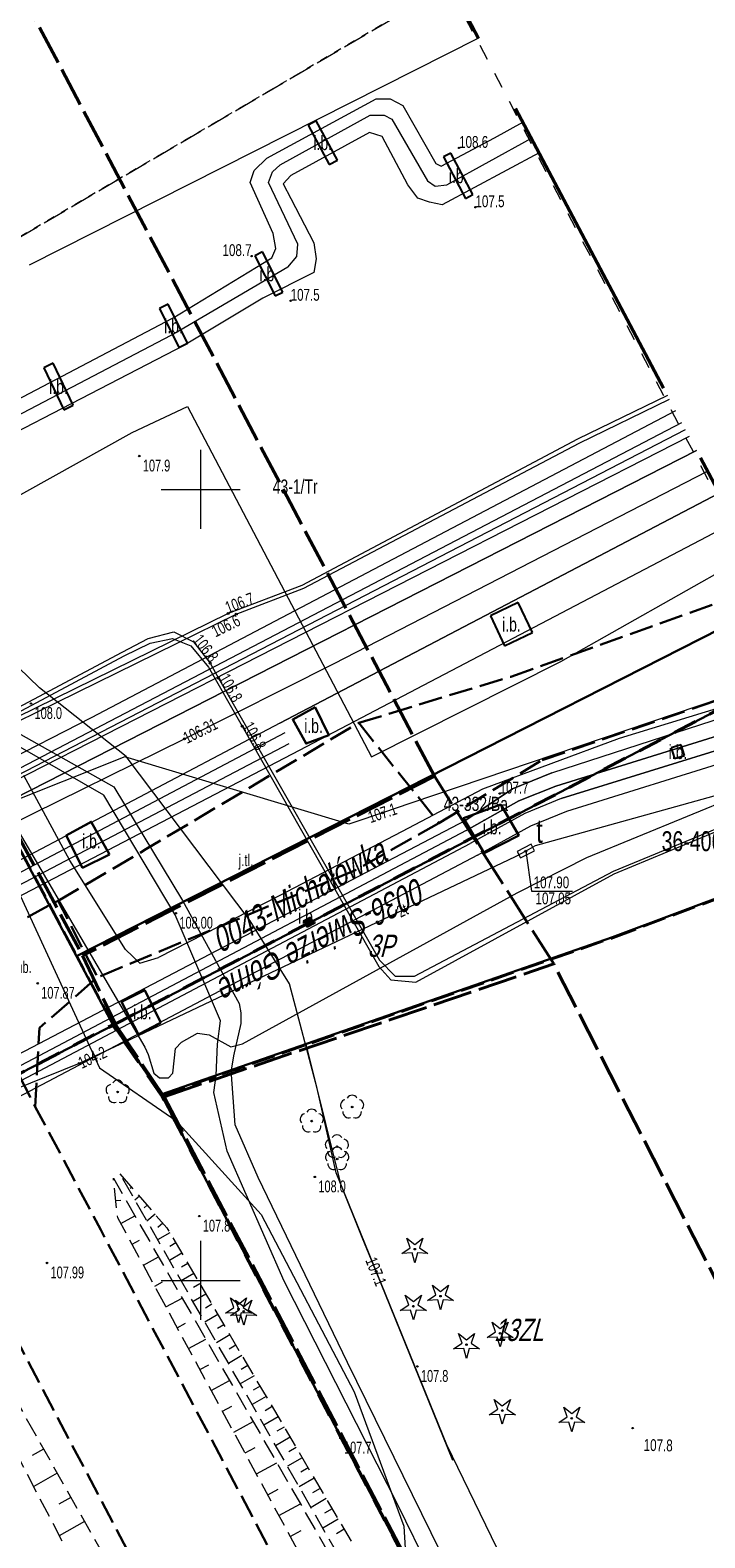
# Model space of a CAD drawing. Header units: metres. Extents: x 7529521 to 7531797, y 5723878 to 5728074.
# Tile 28 of 90: x 7530889 to 7530932, y 5725534 to 5725629. Entities that reach past the tile are written whole.
import ezdxf
from ezdxf.enums import TextEntityAlignment as Align

# ---------------------------------------------------------------- set-up
doc = ezdxf.new("R2010")
doc.units = ezdxf.units.M
for name, pattern in [('11', [3, 2.5, -0.5]), ('2_BUIB12_02', [0]), ('2_KTJZ01', [2, 1.5, -0.5]), ('2_KTPL01', [2, 1.5, -0.5]), ('4_1', [0]), ('4_SUPE02', [2, 1, -1]), ('4_SUPE_01', [0]), ('4_SUPI_01', [0]), ('4_SUPT_01', [0]), ('4_SUPW_01', [0]), ('GAO', [2.5, 1.5, -1]), ('GDE', [0]), ('GUK', [2, 1.5, -0.5]), ('GUZ', [1, 0.5, -0.5]), ('L_0_05', [1.75, 1.25, -0.5]), ('L_0_06', [2, 1.5, -0.5]), ('L_0_09', [2.5, 2, -0.5])]:
    doc.linetypes.add(name, pattern=pattern)
doc.layers.get('0').update_dxf_attribs({"color": 252})
for name, color, linetype, lineweight in [('BUIB_E_T_6', 252, 'Continuous', 18), ('BUIB_L_10', 252, '2_BUIB12_02', 25), ('Dzialki', 80, 'GDE', 30), ('EPGTO_T_0', 5, 'Continuous', 18), ('fundament', 252, 'Continuous', 35), ('jezdnia', 252, 'L_0_06', 18), ('k', 252, 'Continuous', 18), ('Kontury', 252, 'GUK', 18), ('KTJZ_L_0', 251, '2_KTJZ01', 30), ('KTPL_L_0', 252, '2_KTPL01', 18), ('MPZP', 130, '11', 40), ('Numery_dzialek', 80, 'Continuous', 30), ('Numery_uzytkow', 252, 'Continuous', 9), ('opis', 252, 'Continuous', 18), ('RTPW_T_0', 252, 'Continuous', 15), ('rura', 252, 'Continuous', 35), ('skarpa nieumocniona', 252, 'L_0_05', 18), ('SUPC_L_2', 200, '4_1', 18), ('SUPE_L_1', 240, '4_SUPE_01', 18), ('SUPE_L_3', 240, '4_SUPE_01', 18), ('SUPI_L_0', 252, '4_SUPI_01', 18), ('SUPT_E_T_0', 30, 'Continuous', 15), ('SUPT_L_0', 30, '4_SUPT_01', 18), ('SUPW_L_1', 150, '4_SUPW_01', 18), ('SUTE_T_0', 240, 'Continuous', 18), ('SUTT_T_0', 30, 'Continuous', 18), ('SUTW_T_0', 150, 'Continuous', 18), ('SUUT_E_T_9', 30, 'Continuous', 15), ('SUUT_T_1', 30, 'Continuous', 18), ('Uzytki', 252, 'GUZ', 18), ('wysokosci_naturalne', 7, 'Continuous', 18), ('wysokosci_sztuczne', 7, 'Continuous', 18)]:
    doc.layers.add(name, color=color, linetype=linetype, lineweight=lineweight)
doc.layers.add('EPGPO_L_0', color=7, linetype='GAO', lineweight=50, true_color=0x940094)
doc.layers.add('zakres', color=7, linetype='L_0_09', lineweight=50, true_color=0xff05ff)
doc.styles.get("Standard").update_dxf_attribs({"font": 'arial.ttf'})

# ---------------------------------------------------------------- blocks, each defined once
blk = doc.blocks.new('2_RTPW01')
at = {"linetype": 'Continuous'}
blk.add_circle((0, 0), 0.045, dxfattribs=at)
blk = doc.blocks.new('4_SUPS01_07')
at = {"linetype": 'Continuous'}
blk.add_circle((0, 0), 0.0625, dxfattribs=at)
blk = doc.blocks.new('OBOP02_01')
at = {"linetype": 'Continuous', "lineweight": 18}
blk.add_hatch(color=0, dxfattribs=at).paths.add_polyline_path([(0, -0.1, 1), (0, 0.1, 1)])
at = {"color": 0, "linetype": 'Continuous', "lineweight": 18}
blk.add_circle((0, 0), 0.1, dxfattribs=at)
for centre, radius, start, end in [((-0.77, 0.25), 0.7, 101.6336, 222.6627), ((0, 0.8), 0.7, 29.8459, 150.1541), ((0.77, 0.25), 0.7, 317.3373, 78.3664), ((-0.46, -0.64), 0.71, 174.3693, 292.5572), ((0.46, -0.64), 0.71, 247.4428, 5.6307)]:
    blk.add_arc(centre, radius, start, end, dxfattribs=at)
blk = doc.blocks.new('OBOP01_01')
at = {"linetype": 'Continuous', "lineweight": 18}
blk.add_hatch(color=0, dxfattribs=at).paths.add_polyline_path([(0, -0.1, 1), (0, 0.1, 1)])
at = {"color": 0, "linetype": 'Continuous', "lineweight": 18, "flags": 128}
blk.add_lwpolyline([(0, -1.74), (-0.35, -0.48), (-1.65, -0.54), (-0.57, 0.18), (-1.02, 1.4), (0, 0.6), (1.02, 1.4), (0.57, 0.18), (1.65, -0.54), (0.35, -0.48), (0, -1.74)], dxfattribs=at)
at = {"color": 0, "linetype": 'Continuous', "lineweight": 18}
blk.add_circle((0, 0), 0.1, dxfattribs=at)
blk = doc.blocks.new('BUIB04_1A')
at = {"linetype": 'Continuous', "lineweight": 18, "true_color": 0xffffff}
blk.add_hatch(color=7, dxfattribs=at).paths.add_polyline_path([(-0.5, 0.5), (0.5, 0.5), (0.5, -0.5), (-0.5, -0.5)])
at = {"color": 0, "linetype": 'Continuous', "lineweight": 18, "flags": 128}
blk.add_lwpolyline([(-0.5, 0.5), (0.5, 0.5), (0.5, -0.5), (-0.5, -0.5)], close=True, dxfattribs=at)
blk = doc.blocks.new('RTPW01')
at = {"linetype": 'Continuous', "lineweight": 13}
blk.add_hatch(color=0, dxfattribs=at).paths.add_polyline_path([(0, -0.09, 1), (0, 0.09, 1)])
at = {"color": 0, "linetype": 'Continuous', "lineweight": 13}
blk.add_circle((0, 0), 0.0906, dxfattribs=at)
blk = doc.blocks.new('RTPW02')
at = {"linetype": 'Continuous', "lineweight": 13}
blk.add_hatch(color=0, dxfattribs=at).paths.add_polyline_path([(0, -0.09, 1), (0, 0.09, 1)])
at = {"color": 0, "linetype": 'Continuous', "lineweight": 13}
blk.add_circle((0, 0), 0.0906, dxfattribs=at)
blk = doc.blocks.new('4_SUPS01_03')
at = {"linetype": 'Continuous'}
blk.add_circle((0, 0), 0.0625, dxfattribs=at)
blk = doc.blocks.new('4_SUPS01_08')
at = {"linetype": 'Continuous'}
blk.add_circle((0, 0), 0.0625, dxfattribs=at)
blk = doc.blocks.new('4_SUUS15_07B')
at = {"linetype": 'Continuous'}
for p, q in [((0.5, 0.233), (-0.5, 0.233)), ((-0.5, 0.233), (-0.5, -0.233)), ((0.5, -0.233), (0.5, 0.233)), ((-0.5, -0.233), (0.5, -0.233))]:
    blk.add_line(p, q, dxfattribs=at)

msp = doc.modelspace()

# ---------------------------------------------------------------- linework, layer by layer
at = {"layer": 'BUIB_L_10', "linetype": '2_BUIB12_02'}
for p, q in [((7530907.3, 5725623.298), (7530906.785, 5725623.021)), ((7530906.785, 5725623.021), (7530908.12, 5725620.536)), ((7530908.635, 5725620.812), (7530907.3, 5725623.298)), ((7530908.12, 5725620.536), (7530908.635, 5725620.812)), ((7530915.793, 5725621.259), (7530915.34, 5725621.018)), ((7530915.34, 5725621.018), (7530916.737, 5725618.398)), ((7530917.19, 5725618.639), (7530915.793, 5725621.259)), ((7530916.737, 5725618.398), (7530917.19, 5725618.639)), ((7530903.91, 5725615.017), (7530903.419, 5725614.769)), ((7530905.19, 5725612.476), (7530903.91, 5725615.017)), ((7530903.419, 5725614.769), (7530904.699, 5725612.228)), ((7530904.699, 5725612.228), (7530905.19, 5725612.476)), ((7530897.953, 5725611.719), (7530897.397, 5725611.446)), ((7530897.397, 5725611.446), (7530898.611, 5725608.965)), ((7530899.167, 5725609.238), (7530897.953, 5725611.719)), ((7530898.611, 5725608.965), (7530899.167, 5725609.238)), ((7530890.679, 5725607.975), (7530890.089, 5725607.696)), ((7530890.089, 5725607.696), (7530891.349, 5725605.038)), ((7530891.94, 5725605.318), (7530890.679, 5725607.975)), ((7530891.349, 5725605.038), (7530891.94, 5725605.318)), ((7530920.063, 5725592.851), (7530918.3, 5725592.014)), ((7530920.965, 5725590.949), (7530920.063, 5725592.851)), ((7530918.3, 5725592.014), (7530919.203, 5725590.113)), ((7530919.203, 5725590.113), (7530920.965, 5725590.949)), ((7530930.363, 5725583.854), (7530929.732, 5725583.657)), ((7530929.732, 5725583.657), (7530929.94, 5725582.989)), ((7530930.571, 5725583.185), (7530930.363, 5725583.854)), ((7530929.94, 5725582.989), (7530930.571, 5725583.185))]:
    msp.add_line(p, q, dxfattribs=at)
at = {"layer": 'Dzialki'}
for p, q in [((7530852.74, 5725644.52), (7530892.16, 5725570.49)), ((7530892.16, 5725570.49), (7530936.348, 5725593)), ((7530938.439, 5725589.07), (7530894.46, 5725566.14)), ((7530926.01, 5725571.69), (7530944.075, 5725578.48)), ((7530897.51, 5725561.74), (7530926.01, 5725571.69)), ((7530892.16, 5725570.49), (7530894.46, 5725566.14)), ((7530876.44, 5725556.77), (7530894.46, 5725566.14)), ((7530894.46, 5725566.14), (7530897.51, 5725561.74)), ((7530897.51, 5725561.74), (7530981.1, 5725402.33))]:
    msp.add_line(p, q, dxfattribs=at)
at = {"layer": 'EPGPO_L_0', "linetype": 'GAO'}
for p, q in [((7530894.46, 5725566.14), (7530938.439, 5725589.07)), ((7530876.44, 5725556.77), (7530894.46, 5725566.14)), ((7530897.51, 5725561.74), (7530894.46, 5725566.14)), ((7531141.5, 5725096.43), (7530897.51, 5725561.74))]:
    msp.add_line(p, q, dxfattribs=at)
at = {"layer": 'fundament', "color": 251, "linetype": 'Continuous', "lineweight": 30, "flags": 128}
for points in [[(7530907.24, 5725586.24), (7530908.1, 5725584.47), (7530906.66, 5725583.93), (7530905.81, 5725585.46)], [(7530918.97, 5725580.08), (7530920.09, 5725578.13), (7530917.9, 5725577.01), (7530916.61, 5725579.22)], [(7530894.23, 5725576.93), (7530892.54, 5725576.08), (7530891.49, 5725578.12), (7530893.08, 5725578.99)], [(7530897.49, 5725566.29), (7530896.08, 5725565.55), (7530895, 5725567.61), (7530896.46, 5725568.35)]]:
    msp.add_lwpolyline(points, close=True, dxfattribs=at)
at = {"layer": 'jezdnia', "color": 251, "lineweight": 30, "flags": 128}
for points in [[(7530890.99, 5725574), (7530896.54, 5725577.25), (7530909.98, 5725585.24)], [(7530909.98, 5725585.24), (7530915.05, 5725578.91)], [(7530915.05, 5725578.91), (7530909.73, 5725575.91), (7530893.48, 5725569.16)], [(7531255.05, 5724849.82), (7531250.42, 5724858.49), (7531238.94, 5724880.34), (7531226.79, 5724903.52), (7531215.36, 5724925.25), (7531204.31, 5724946.21), (7531192.02, 5724969.44), (7531180.18, 5724992.04), (7531168.3, 5725014.67), (7531158.51, 5725033.14), (7531145.93, 5725057.08), (7531135.58, 5725076.72), (7531132.73, 5725082.39), (7531130.28, 5725086.95), (7531121.5, 5725103.58), (7531109.92, 5725125.69), (7531099.06, 5725146.38), (7531086.59, 5725170.13), (7531075.31, 5725191.64), (7531063.07, 5725214.86), (7531048.73, 5725242.12), (7531035.91, 5725266.32), (7531022.21, 5725292.28), (7531010.79, 5725314.05), (7530999.01, 5725336.36), (7530986.02, 5725361.03), (7530974.32, 5725383.28), (7530963.64, 5725403.51), (7530951.6, 5725426.36), (7530935.95, 5725456.07), (7530927.31, 5725472.4), (7530915.33, 5725495.11), (7530899.43, 5725525.2), (7530886.85, 5725549.14), (7530883.25, 5725555.9), (7530873.45, 5725574.47)], [(7530889.55, 5725560.98), (7530889.81, 5725565.96), (7530893.48, 5725569.16), (7530890.99, 5725574), (7530887.29, 5725572.02), (7530883.02, 5725573.55)], [(7530883.02, 5725573.55), (7530889.55, 5725560.98), (7530893.68, 5725553.2), (7530906.5, 5725528.93), (7530922, 5725499.57), (7530934.25, 5725476.39), (7530943.12, 5725459.66), (7530958.76, 5725430.02), (7530970.59, 5725407.51), (7530981.39, 5725386.98), (7530993.12, 5725364.8), (7531006.18, 5725339.97), (7531018.01, 5725317.55), (7531029.54, 5725295.72), (7531042.9, 5725270.35), (7531055.75, 5725245.83), (7531070.32, 5725218.35), (7531082.24, 5725195.73), (7531093.92, 5725173.38), (7531105.84, 5725150.67), (7531117.04, 5725129.53), (7531128.29, 5725107.99), (7531139.89, 5725086.05), (7531149.27, 5725068.23), (7531153.62, 5725060.18), (7531158.14, 5725051.38), (7531165.6, 5725037.2), (7531175.41, 5725018.6), (7531187.35, 5724995.74), (7531199.26, 5724973.12), (7531211.84, 5724949.3), (7531222.57, 5724928.86), (7531233.84, 5724907.4), (7531246.09, 5724884.1), (7531257.76, 5724861.91), (7531262.24, 5724853.44)]]:
    msp.add_lwpolyline(points, dxfattribs=at)
at = {"layer": 'k', "linetype": 'Continuous', "lineweight": 18, "flags": 128}
for points in [[(7530900, 5725597.5), (7530900, 5725602.5)], [(7530897.5, 5725600), (7530902.5, 5725600)], [(7530900, 5725547.5), (7530900, 5725552.5)], [(7530897.5, 5725550), (7530902.5, 5725550)]]:
    msp.add_lwpolyline(points, dxfattribs=at)
at = {"layer": 'Kontury'}
msp.add_line((7530872.86, 5725606.74), (7530915.762, 5725631.902), dxfattribs=at)
at = {"layer": 'KTJZ_L_0', "linetype": '2_KTJZ01'}
for p, q in [((7530919.59, 5725588.16), (7530935.838, 5725593.958)), ((7530921.58, 5725582.89), (7530938.628, 5725588.715)), ((7530909.98, 5725585.24), (7530919.59, 5725588.16)), ((7530915.05, 5725578.91), (7530921.58, 5725582.89))]:
    msp.add_line(p, q, dxfattribs=at)
at = {"layer": 'KTPL_L_0', "linetype": '2_KTPL01'}
for p, q in [((7530852.841, 5725644.459), (7530892.254, 5725570.44)), ((7530926.099, 5725571.638), (7530944.113, 5725578.409)), ((7530897.603, 5725561.686), (7530926.099, 5725571.638)), ((7530894.558, 5725566.092), (7530892.254, 5725570.44)), ((7530897.603, 5725561.686), (7530894.558, 5725566.092))]:
    msp.add_line(p, q, dxfattribs=at)
at = {"layer": 'MPZP'}
for points in [[(7530914.763, 5725581.875), (7530834.288, 5725734.618)], [(7530811.263, 5725722.541), (7530831.724, 5725684.247), (7530852.907, 5725644.542), (7530892.533, 5725570.528), (7530894.628, 5725566.156), (7530897.692, 5725561.61), (7530922.301, 5725570.001), (7530914.763, 5725581.875), (7530892.533, 5725570.528)], [(7530949.722, 5725516.55), (7530922.301, 5725570.001)], [(7530897.692, 5725561.61), (7531042.481, 5725285.349), (7531042.481, 5725285.349)]]:
    msp.add_lwpolyline(points, dxfattribs=at)
at = {"layer": 'rura', "color": 210, "linetype": 'Continuous', "lineweight": 18, "flags": 128}
for points in [[(7530898.19, 5725610.81), (7530880.94, 5725601.75), (7530848.901, 5725584.937)], [(7530849.812, 5725584.241), (7530880.7, 5725600.62), (7530898.57, 5725609.98)], [(7530898.98, 5725609.12), (7530880.49, 5725599.55), (7530850.618, 5725583.806)]]:
    msp.add_lwpolyline(points, dxfattribs=at)
at = {"layer": 'rura', "color": 252, "linetype": 'Continuous', "lineweight": 18, "flags": 128}
for points in [[(7530904.99, 5725585.22), (7530866.32, 5725564.82)], [(7530866.86, 5725564.33), (7530905.33, 5725584.64)], [(7530905.57, 5725583.92), (7530867.44, 5725563.92)], [(7530867.96, 5725563.54), (7530905.79, 5725583.28)], [(7530871.78, 5725555.55), (7530916.76, 5725579.09)], [(7530917.49, 5725576.88), (7530872.09, 5725552.95)]]:
    msp.add_lwpolyline(points, dxfattribs=at)
at = {"layer": 'rura', "linetype": 'Continuous', "lineweight": 18, "flags": 128}
for points in [[(7530916.77, 5725578.43), (7530871.89, 5725554.76)], [(7530872, 5725553.84), (7530917.02, 5725577.62)]]:
    msp.add_lwpolyline(points, dxfattribs=at)
at = {"layer": 'skarpa nieumocniona', "color": 252, "lineweight": 18, "flags": 128}
for points in [[(7531142.9, 5725087.52), (7531149.55, 5725074.88), (7531149.71, 5725073.97), (7531148.16, 5725074.19), (7531141.2, 5725086.69), (7531129.87, 5725108.78), (7531118.46, 5725130.11), (7531107.39, 5725151.39), (7531095.36, 5725174.01), (7531083.61, 5725196.49), (7531071.56, 5725218.8), (7531057.01, 5725246.72), (7531044.19, 5725271.11), (7531030.97, 5725296.42), (7531019.37, 5725318.31), (7531007.54, 5725340.71), (7530994.47, 5725365.47), (7530982.58, 5725387.65), (7530971.81, 5725408.22), (7530959.96, 5725430.76), (7530944.54, 5725460.14), (7530935.92, 5725477.07), (7530923.1, 5725500.31), (7530908, 5725529.49), (7530894.76, 5725553.95), (7530894.48, 5725556.46), (7530909.53, 5725530.24), (7530924.66, 5725501.51), (7530937.16, 5725477.99), (7530945.97, 5725460.9), (7530961.56, 5725431.31), (7530973.28, 5725408.88), (7530984.31, 5725388.08), (7530995.72, 5725366.21), (7531009.02, 5725341.1), (7531020.55, 5725319), (7531032.49, 5725296.85), (7531045.48, 5725272.05), (7531058.53, 5725247.22), (7531073.23, 5725219.7), (7531085.04, 5725197.57), (7531096.74, 5725175), (7531108.78, 5725152.72), (7531120.1, 5725130.93), (7531131.21, 5725109.76)], [(7530894.9, 5725556.73), (7530897.86, 5725553.32), (7530911.05, 5725530.89), (7530919.53, 5725515.91), (7530921.44, 5725510.6), (7530909.95, 5725530.44)], [(7531118.84, 5725101.57), (7531106.95, 5725124.15), (7531096.27, 5725144.14), (7531083.57, 5725168.78), (7531072.32, 5725190.08), (7531060.11, 5725213.48), (7531045.58, 5725240.81), (7531033.23, 5725264.88), (7531019.36, 5725291.08), (7531008.14, 5725312.48), (7530996.07, 5725334.95), (7530983.35, 5725359.51), (7530971.11, 5725382.13), (7530960.79, 5725402.2), (7530948.62, 5725425.04), (7530933, 5725454.02), (7530924.39, 5725470.92), (7530912.38, 5725493.43), (7530896.44, 5725523.52), (7530888.04, 5725539.68), (7530881.89, 5725553.8), (7530898.37, 5725524.67), (7530914, 5725494.15), (7530925.74, 5725471.72), (7530934.62, 5725455.05), (7530950.39, 5725425.77), (7530962.26, 5725402.94), (7530973.04, 5725382.81), (7530984.91, 5725360.53), (7530997.78, 5725335.83), (7531009.42, 5725313.41), (7531020.85, 5725291.72), (7531034.61, 5725265.69), (7531047.41, 5725241.54), (7531061.72, 5725214.27), (7531073.99, 5725190.92), (7531085.25, 5725169.51), (7531097.76, 5725145.59), (7531108.48, 5725125.09), (7531120.4, 5725102.78), (7531129.46, 5725084.64), (7531128.69, 5725082.83), (7531127.85, 5725083.74)]]:
    msp.add_lwpolyline(points, close=True, dxfattribs=at)
at = {"layer": 'skarpa nieumocniona', "color": 252, "linetype": 'Continuous', "lineweight": 18, "flags": 128}
for points in [[(7530895.142, 5725556.445), (7530895.086, 5725556.395)], [(7530894.637, 5725555.045), (7530894.943, 5725555.079)], [(7530895.635, 5725555.879), (7530895.551, 5725555.806)], [(7530896.128, 5725555.314), (7530895.846, 5725555.068)], [(7530894.95, 5725553.6), (7530895.842, 5725554.082)], [(7530896.621, 5725554.749), (7530896.424, 5725554.577)], [(7530897.114, 5725554.184), (7530896.606, 5725553.741)], [(7530897.607, 5725553.619), (7530897.297, 5725553.348)], [(7530895.664, 5725552.281), (7530896.127, 5725552.531)], [(7530898.046, 5725553.014), (7530897.28, 5725552.564)], [(7530898.426, 5725552.368), (7530898.04, 5725552.141)], [(7530896.378, 5725550.961), (7530897.336, 5725551.48)], [(7530898.806, 5725551.721), (7530898.026, 5725551.262)], [(7530899.566, 5725550.428), (7530898.771, 5725549.961)], [(7530899.186, 5725551.075), (7530898.792, 5725550.843)], [(7530897.092, 5725549.642), (7530897.588, 5725549.91)], [(7530899.947, 5725549.782), (7530899.545, 5725549.546)], [(7530897.806, 5725548.323), (7530898.83, 5725548.877)], [(7530900.327, 5725549.135), (7530899.517, 5725548.659)], [(7530900.707, 5725548.488), (7530900.298, 5725548.248)], [(7530901.087, 5725547.842), (7530900.262, 5725547.357)], [(7530898.52, 5725547.004), (7530899.048, 5725547.29)], [(7530901.847, 5725546.549), (7530901.008, 5725546.055)], [(7530901.467, 5725547.195), (7530901.051, 5725546.951)], [(7530899.234, 5725545.685), (7530900.324, 5725546.274)], [(7530902.227, 5725545.902), (7530901.804, 5725545.653)], [(7530899.948, 5725544.365), (7530900.509, 5725544.669)], [(7530902.607, 5725545.256), (7530901.753, 5725544.754)], [(7530902.987, 5725544.609), (7530902.557, 5725544.356)], [(7530900.661, 5725543.046), (7530901.818, 5725543.672)], [(7530903.367, 5725543.963), (7530902.499, 5725543.452)], [(7530904.127, 5725542.669), (7530903.244, 5725542.15)], [(7530903.747, 5725543.316), (7530903.309, 5725543.059)], [(7530901.375, 5725541.727), (7530901.97, 5725542.049)], [(7530904.507, 5725542.023), (7530904.062, 5725541.761)], [(7530902.089, 5725540.408), (7530903.312, 5725541.069)], [(7530904.887, 5725541.376), (7530903.99, 5725540.849)], [(7530905.268, 5725540.73), (7530904.815, 5725540.464)], [(7530905.648, 5725540.083), (7530904.735, 5725539.547)], [(7530890.078, 5725539.327), (7530889.361, 5725538.922)], [(7530902.803, 5725539.088), (7530903.431, 5725539.428)], [(7530906.408, 5725538.79), (7530905.481, 5725538.245)], [(7530906.028, 5725539.437), (7530905.568, 5725539.166)], [(7530890.94, 5725537.804), (7530889.452, 5725536.962)], [(7530903.517, 5725537.769), (7530904.806, 5725538.467)], [(7530906.788, 5725538.143), (7530906.321, 5725537.869)], [(7530907.168, 5725537.497), (7530906.226, 5725536.943)], [(7530907.548, 5725536.85), (7530907.073, 5725536.571)], [(7530891.802, 5725536.281), (7530891.031, 5725535.845)], [(7530904.231, 5725536.45), (7530904.892, 5725536.808)], [(7530907.928, 5725536.204), (7530906.972, 5725535.642)], [(7530904.945, 5725535.131), (7530906.3, 5725535.864)], [(7530908.308, 5725535.557), (7530907.826, 5725535.274)], [(7530892.664, 5725534.758), (7530891.068, 5725533.855)], [(7530905.659, 5725533.811), (7530906.353, 5725534.187)], [(7530908.688, 5725534.911), (7530907.717, 5725534.34)], [(7530909.068, 5725534.264), (7530908.579, 5725533.977)]]:
    msp.add_lwpolyline(points, dxfattribs=at)
at = {"layer": 'SUPC_L_2', "color": 210, "linetype": '4_1'}
for p, q in [((7530904.174, 5725620.935), (7530911.079, 5725624.685)), ((7530904.174, 5725620.935), (7530911.079, 5725624.685)), ((7530911.079, 5725624.685), (7530911.963, 5725624.686)), ((7530911.079, 5725624.685), (7530911.963, 5725624.686)), ((7530911.963, 5725624.686), (7530912.768, 5725624.261)), ((7530911.963, 5725624.686), (7530912.768, 5725624.261)), ((7530905.013, 5725620.512), (7530910.715, 5725623.665)), ((7530905.013, 5725620.512), (7530910.715, 5725623.665)), ((7530910.715, 5725623.665), (7530911.599, 5725623.666)), ((7530910.715, 5725623.665), (7530911.599, 5725623.666)), ((7530911.599, 5725623.666), (7530912.081, 5725623.412)), ((7530911.599, 5725623.666), (7530912.081, 5725623.412)), ((7530912.768, 5725624.261), (7530914.861, 5725620.608)), ((7530912.768, 5725624.261), (7530914.861, 5725620.608)), ((7530912.081, 5725623.412), (7530914.336, 5725619.504)), ((7530912.081, 5725623.412), (7530914.336, 5725619.504)), ((7530918.556, 5725622.229), (7530920.358, 5725623.213)), ((7530918.556, 5725622.229), (7530920.358, 5725623.213)), ((7530910.669, 5725622.566), (7530905.69, 5725619.839)), ((7530910.669, 5725622.566), (7530905.69, 5725619.839)), ((7530911.473, 5725622.312), (7530910.669, 5725622.566)), ((7530911.473, 5725622.312), (7530910.669, 5725622.566)), ((7530913.084, 5725619.253), (7530911.473, 5725622.312)), ((7530913.084, 5725619.253), (7530911.473, 5725622.312)), ((7530915.183, 5725620.439), (7530918.556, 5725622.229)), ((7530915.183, 5725620.439), (7530918.556, 5725622.229)), ((7530915.542, 5725619.25), (7530920.894, 5725622.199)), ((7530915.542, 5725619.25), (7530920.894, 5725622.199)), ((7530903.371, 5725620.169), (7530904.174, 5725620.935)), ((7530903.371, 5725620.169), (7530904.174, 5725620.935)), ((7530921.379, 5725621.281), (7530915.255, 5725617.98)), ((7530921.379, 5725621.281), (7530915.255, 5725617.98)), ((7530903.131, 5725619.404), (7530903.371, 5725620.169)), ((7530903.131, 5725619.404), (7530903.371, 5725620.169)), ((7530904.291, 5725619.406), (7530904.532, 5725620.086)), ((7530904.291, 5725619.406), (7530904.532, 5725620.086)), ((7530904.532, 5725620.086), (7530905.013, 5725620.512)), ((7530904.532, 5725620.086), (7530905.013, 5725620.512)), ((7530905.69, 5725619.839), (7530905.208, 5725619.328)), ((7530905.69, 5725619.839), (7530905.208, 5725619.328)), ((7530914.861, 5725620.608), (7530915.183, 5725620.439)), ((7530914.861, 5725620.608), (7530915.183, 5725620.439)), ((7530904.581, 5725616.175), (7530903.131, 5725619.404)), ((7530904.581, 5725616.175), (7530903.131, 5725619.404)), ((7530906.144, 5725615.497), (7530904.291, 5725619.406)), ((7530906.144, 5725615.497), (7530904.291, 5725619.406)), ((7530905.208, 5725619.328), (7530905.692, 5725618.393)), ((7530905.208, 5725619.328), (7530905.692, 5725618.393)), ((7530913.728, 5725618.403), (7530913.084, 5725619.253)), ((7530913.728, 5725618.403), (7530913.084, 5725619.253)), ((7530914.336, 5725619.504), (7530914.819, 5725619.164)), ((7530914.336, 5725619.504), (7530914.819, 5725619.164)), ((7530914.819, 5725619.164), (7530915.542, 5725619.25)), ((7530914.819, 5725619.164), (7530915.542, 5725619.25)), ((7530905.692, 5725618.393), (7530907.142, 5725615.589)), ((7530905.692, 5725618.393), (7530907.142, 5725615.589)), ((7530914.451, 5725618.149), (7530913.728, 5725618.403)), ((7530914.451, 5725618.149), (7530913.728, 5725618.403)), ((7530915.255, 5725617.98), (7530914.451, 5725618.149)), ((7530915.255, 5725617.98), (7530914.451, 5725618.149)), ((7530904.744, 5725615.239), (7530904.581, 5725616.175)), ((7530904.744, 5725615.239), (7530904.581, 5725616.175)), ((7530904.502, 5725614.644), (7530904.744, 5725615.239)), ((7530904.502, 5725614.644), (7530904.744, 5725615.239)), ((7530906.065, 5725614.732), (7530906.144, 5725615.497)), ((7530906.065, 5725614.732), (7530906.144, 5725615.497)), ((7530907.142, 5725615.589), (7530907.304, 5725614.569)), ((7530907.142, 5725615.589), (7530907.304, 5725614.569)), ((7530898.19, 5725610.81), (7530904.502, 5725614.644)), ((7530898.19, 5725610.81), (7530904.502, 5725614.644)), ((7530905.504, 5725614.051), (7530898.57, 5725609.98)), ((7530905.504, 5725614.051), (7530906.065, 5725614.732)), ((7530905.504, 5725614.051), (7530906.065, 5725614.732)), ((7530907.304, 5725614.569), (7530907.144, 5725613.719)), ((7530907.304, 5725614.569), (7530907.144, 5725613.719)), ((7530907.144, 5725613.719), (7530903.931, 5725612.099)), ((7530907.144, 5725613.719), (7530903.931, 5725612.099)), ((7530903.931, 5725612.099), (7530898.98, 5725609.12))]:
    msp.add_line(p, q, dxfattribs=at)
at = {"layer": 'SUPE_L_1', "linetype": '4_SUPE02'}
msp.add_line((7530959.94, 5725547.48), (7530853.02, 5725751.17), dxfattribs=at)
at = {"layer": 'SUPE_L_1', "linetype": '4_SUPE_01'}
for p, q in [((7530917.551, 5725628.52), (7530889.16, 5725614.18)), ((7530929.489, 5725605.947), (7530923.81, 5725603.18)), ((7530923.92, 5725602.92), (7530929.612, 5725605.714)), ((7530895.68, 5725603.59), (7530899.17, 5725605.25)), ((7530899.17, 5725605.25), (7530910.78, 5725583.1)), ((7530881.64, 5725595.8), (7530895.68, 5725603.59)), ((7530923.81, 5725603.18), (7530906.38, 5725593.92)), ((7530906.51, 5725593.75), (7530923.92, 5725602.92)), ((7530922.76, 5725589.12), (7530934.784, 5725595.939)), ((7530906.38, 5725593.92), (7530901.73, 5725592.15)), ((7530902.25, 5725592.12), (7530906.51, 5725593.75)), ((7530901.73, 5725592.15), (7530862.04, 5725572.64)), ((7530862.06, 5725572.35), (7530902.25, 5725592.12)), ((7530889.82, 5725587.46), (7530884.46, 5725592.62)), ((7530895.04, 5725589.71), (7530896.67, 5725590.57)), ((7530895.16, 5725589.48), (7530896.81, 5725590.29)), ((7530896.67, 5725590.57), (7530898.31, 5725590.99)), ((7530896.81, 5725590.29), (7530898.22, 5725590.58)), ((7530898.22, 5725590.58), (7530899.37, 5725590.12)), ((7530898.31, 5725590.99), (7530899.55, 5725590.36)), ((7530899.55, 5725590.36), (7530900.59, 5725589.01)), ((7530860.29, 5725571.22), (7530895.04, 5725589.71)), ((7530860.41, 5725570.96), (7530895.16, 5725589.48)), ((7530899.37, 5725590.12), (7530900.5, 5725588.77)), ((7530900.5, 5725588.77), (7530902.62, 5725585.03)), ((7530900.59, 5725589.01), (7530901.12, 5725588.07)), ((7530910.78, 5725583.1), (7530922.76, 5725589.12)), ((7530895.29, 5725583.11), (7530889.82, 5725587.46)), ((7530901.12, 5725588.07), (7530911.29, 5725570.24)), ((7530932.97, 5725586.83), (7530913.27, 5725580.16)), ((7530893.88, 5725580.68), (7530887.08, 5725584.56)), ((7530887.62, 5725585.08), (7530894.52, 5725581.2)), ((7530902.62, 5725585.03), (7530911.25, 5725569.84)), ((7530924.4, 5725576.74), (7530941.308, 5725583.68)), ((7530895.2, 5725583.09), (7530887.4, 5725579.97)), ((7530909.36, 5725578.83), (7530895.2, 5725583.09)), ((7530903.12, 5725572.72), (7530895.29, 5725583.11)), ((7530894.52, 5725581.2), (7530898.84, 5725574.01)), ((7530887.37, 5725580.29), (7530896.48, 5725564.75)), ((7530898.39, 5725573.1), (7530893.88, 5725580.68)), ((7530913.27, 5725580.16), (7530911.48, 5725579.55)), ((7530926.08, 5725575.87), (7530937.69, 5725580.66)), ((7530926.13, 5725575.69), (7530937.75, 5725580.54)), ((7530909.67, 5725578.94), (7530909.36, 5725578.83)), ((7530911.48, 5725579.55), (7530909.67, 5725578.94)), ((7530919.99, 5725574.5), (7530924.4, 5725576.74)), ((7530913.5, 5725569.23), (7530926.08, 5725575.87)), ((7530913.59, 5725568.86), (7530926.13, 5725575.69)), ((7530902.64, 5725564.95), (7530919.99, 5725574.5)), ((7530901.25, 5725566.4), (7530898.39, 5725573.1)), ((7530898.84, 5725574.01), (7530902.44, 5725567.5)), ((7530905.6, 5725568.74), (7530903.12, 5725572.72)), ((7530911.29, 5725570.24), (7530912.28, 5725569.24)), ((7530911.25, 5725569.84), (7530912.01, 5725569)), ((7530907.35, 5725562.13), (7530905.6, 5725568.74)), ((7530912.01, 5725569), (7530913.59, 5725568.86)), ((7530912.28, 5725569.24), (7530913.5, 5725569.23)), ((7530902.44, 5725567.5), (7530902.53, 5725566.92)), ((7530901.06, 5725564.94), (7530901.25, 5725566.4)), ((7530902.53, 5725566.92), (7530902.53, 5725566.24)), ((7530898.78, 5725565.05), (7530899.79, 5725565.63)), ((7530899.79, 5725565.63), (7530900.53, 5725565.53)), ((7530900.53, 5725565.53), (7530901.9, 5725564.76)), ((7530902.53, 5725566.24), (7530902.07, 5725564.2)), ((7530896.48, 5725564.75), (7530896.67, 5725564.27)), ((7530898.23, 5725563.1), (7530898.41, 5725564.66)), ((7530898.41, 5725564.66), (7530898.78, 5725565.05)), ((7530900.984, 5725562.953), (7530901.06, 5725564.94)), ((7530901.9, 5725564.76), (7530902.64, 5725564.95)), ((7530906.652, 5725564.932), (7530907.89, 5725559.91)), ((7530896.67, 5725564.27), (7530897.04, 5725563.1)), ((7530902.07, 5725564.2), (7530901.928, 5725563.282)), ((7530897.04, 5725563.1), (7530897.4, 5725562.81)), ((7530897.4, 5725562.81), (7530897.96, 5725562.81)), ((7530897.96, 5725562.81), (7530898.23, 5725563.1)), ((7530900.82, 5725561.88), (7530900.984, 5725562.953)), ((7530901.68, 5725558.17), (7530900.82, 5725561.88)), ((7530908.56, 5725556.79), (7530907.35, 5725562.13)), ((7530907.89, 5725559.91), (7530908.83, 5725556.11)), ((7530905.28, 5725549.94), (7530901.68, 5725558.17)), ((7530908.78, 5725556.23), (7530908.56, 5725556.79)), ((7530910.21, 5725552.71), (7530908.78, 5725556.23)), ((7530908.83, 5725556.11), (7530915.53, 5725539.63)), ((7530911.08, 5725550.56), (7530910.21, 5725552.71)), ((7530915.93, 5725538.62), (7530911.08, 5725550.56)), ((7530912.46, 5725535.8), (7530905.28, 5725549.94)), ((7530915.53, 5725539.63), (7530922.81, 5725524.67)), ((7530922.89, 5725514.54), (7530912.46, 5725535.8))]:
    msp.add_line(p, q, dxfattribs=at)
at = {"layer": 'SUPE_L_3', "linetype": '4_SUPE_01'}
for p, q in [((7530902.18, 5725559.84), (7530901.928, 5725563.282)), ((7530903.62, 5725556.51), (7530902.18, 5725559.84)), ((7530909.27, 5725544.81), (7530903.62, 5725556.51)), ((7530918.22, 5725526.59), (7530909.27, 5725544.81))]:
    msp.add_line(p, q, dxfattribs=at)
at = {"layer": 'SUPI_L_0', "linetype": '4_SUPI_01'}
for p, q in [((7530904.99, 5725585.22), (7530932.755, 5725599.773)), ((7530905.79, 5725583.28), (7530933.733, 5725597.922)), ((7530922.184, 5725582.076), (7530939.209, 5725587.624)), ((7530939.738, 5725586.629), (7530922.443, 5725581.245)), ((7530922.783, 5725580.452), (7530940.145, 5725585.864)), ((7530923.123, 5725579.658), (7530940.551, 5725585.102)), ((7530922.184, 5725582.076), (7530919.704, 5725581.077)), ((7530919.704, 5725581.077), (7530916.76, 5725579.09)), ((7530922.443, 5725581.245), (7530920.108, 5725580.307)), ((7530920.108, 5725580.307), (7530916.77, 5725578.43)), ((7530922.783, 5725580.452), (7530920.481, 5725579.519)), ((7530920.481, 5725579.519), (7530917.02, 5725577.62)), ((7530920.854, 5725578.73), (7530923.123, 5725579.658)), ((7530917.49, 5725576.88), (7530920.854, 5725578.73))]:
    msp.add_line(p, q, dxfattribs=at)
at = {"layer": 'SUPI_L_0', "linetype": '4_1'}
for p, q in [((7530932.755, 5725599.773), (7530904.99, 5725585.22)), ((7530922.184, 5725582.076), (7530939.209, 5725587.624)), ((7530922.443, 5725581.245), (7530939.738, 5725586.629)), ((7530940.145, 5725585.864), (7530922.783, 5725580.452)), ((7530923.123, 5725579.658), (7530940.551, 5725585.102)), ((7530919.704, 5725581.077), (7530922.184, 5725582.076)), ((7530916.76, 5725579.09), (7530919.704, 5725581.077)), ((7530920.108, 5725580.307), (7530922.443, 5725581.245)), ((7530916.77, 5725578.43), (7530920.108, 5725580.307)), ((7530922.783, 5725580.452), (7530920.481, 5725579.519)), ((7530920.481, 5725579.519), (7530917.02, 5725577.62)), ((7530920.854, 5725578.73), (7530923.123, 5725579.658)), ((7530917.49, 5725576.88), (7530920.854, 5725578.73))]:
    msp.add_line(p, q, dxfattribs=at)
at = {"layer": 'SUPT_L_0', "linetype": '4_SUPT_01'}
for p, q in [((7530938.96, 5725588.092), (7530926.43, 5725584.25)), ((7530926.43, 5725584.25), (7530917.81, 5725581.05)), ((7530941.582, 5725583.164), (7530921.14, 5725577.46)), ((7530891.74, 5725576.54), (7530888.83, 5725581.91)), ((7530917.81, 5725581.05), (7530913.12, 5725578.59)), ((7530913.12, 5725578.59), (7530905, 5725574.32)), ((7530887.39, 5725576.94), (7530893.6, 5725563.43)), ((7530920.54, 5725577.14), (7530919.86, 5725576.77)), ((7530921.14, 5725577.46), (7530920.54, 5725577.14)), ((7530895.24, 5725570.92), (7530891.74, 5725576.54)), ((7530919.86, 5725576.77), (7530895.205, 5725565.065)), ((7530905, 5725574.32), (7530897.34, 5725570.4)), ((7530896.15, 5725570.05), (7530895.24, 5725570.92)), ((7530896.15, 5725570.05), (7530897.34, 5725570.4)), ((7530895.205, 5725565.065), (7530892.33, 5725563.7)), ((7530892.33, 5725563.7), (7530879.8, 5725558.68)), ((7530893.6, 5725563.43), (7530898.43, 5725560.11)), ((7530898.43, 5725560.11), (7530903.82, 5725554.17)), ((7530903.82, 5725554.17), (7530909.69, 5725542.96)), ((7530909.69, 5725542.96), (7530912.84, 5725534.46)), ((7530912.84, 5725534.46), (7530913.17, 5725528.42))]:
    msp.add_line(p, q, dxfattribs=at)
at = {"layer": 'SUPW_L_1', "linetype": '4_SUPW_01'}
for p, q in [((7530930.003, 5725604.975), (7530893.08, 5725585.56)), ((7530878.83, 5725576.97), (7530930.631, 5725603.789)), ((7530886.427, 5725581.257), (7530930.395, 5725604.233)), ((7530930.861, 5725603.354), (7530883.59, 5725579.19)), ((7530887.142, 5725579.914), (7530931.329, 5725602.467)), ((7530908.43, 5725589), (7530932.021, 5725601.159)), ((7530898.97, 5725584.24), (7530908.43, 5725589)), ((7530893.08, 5725585.56), (7530886.055, 5725581.956)), ((7530887.783, 5725578.709), (7530898.97, 5725584.24))]:
    msp.add_line(p, q, dxfattribs=at)
at = {"layer": 'SUPW_L_1', "linetype": '4_1'}
for p, q in [((7530930.003, 5725604.975), (7530893.08, 5725585.56)), ((7530878.83, 5725576.97), (7530930.631, 5725603.789)), ((7530886.427, 5725581.257), (7530930.395, 5725604.233)), ((7530930.861, 5725603.354), (7530883.59, 5725579.19)), ((7530931.329, 5725602.467), (7530887.142, 5725579.914)), ((7530908.43, 5725589), (7530932.021, 5725601.159)), ((7530898.97, 5725584.24), (7530908.43, 5725589)), ((7530887.783, 5725578.709), (7530898.97, 5725584.24))]:
    msp.add_line(p, q, dxfattribs=at)
at = {"layer": 'SUTT_T_0', "linetype": 'Continuous'}
for p, q in [((7530920.54, 5725577.14), (7530920.889, 5725574.6)), ((7530920.889, 5725574.6), (7530923.495, 5725574.6))]:
    msp.add_line(p, q, dxfattribs=at)
at = {"layer": 'Uzytki'}
for p, q in [((7530915.762, 5725631.902), (7530872.86, 5725606.74)), ((7530892.16, 5725570.49), (7530872.86, 5725606.74)), ((7530936.348, 5725593), (7530892.16, 5725570.49)), ((7530894.46, 5725566.14), (7530938.439, 5725589.07)), ((7530944.075, 5725578.48), (7530928.96, 5725572.8)), ((7530928.96, 5725572.8), (7530926.01, 5725571.69)), ((7530926.01, 5725571.69), (7530902.23, 5725563.38)), ((7530894.46, 5725566.14), (7530892.16, 5725570.49)), ((7530894.46, 5725566.14), (7530876.44, 5725556.77)), ((7530897.51, 5725561.74), (7530894.46, 5725566.14)), ((7530902.23, 5725563.38), (7530897.51, 5725561.74)), ((7531141.5, 5725096.43), (7530897.51, 5725561.74))]:
    msp.add_line(p, q, dxfattribs=at)
at = {"layer": 'wysokosci_naturalne', "color": 252}
for p in [(7530896.12, 5725602.11), (7530889.28, 5725586.46), (7530907.21, 5725556.54), (7530899.91, 5725554.06), (7530913.69, 5725544.56), (7530908.83, 5725540.03)]:
    msp.add_point(p, dxfattribs=at)
at = {"layer": 'wysokosci_sztuczne', "color": 252}
for p in [(7530898.43, 5725573.21), (7530889.7, 5725568.78), (7530890.29, 5725551.1)]:
    msp.add_point(p, dxfattribs=at)
at = {"layer": 'zakres', "color": 210, "lineweight": 50, "ltscale": 10}
msp.add_lwpolyline([(7530686.14, 5726066.08), (7530934.48, 5725596.51), (7531070.08, 5725341.7), (7531212.9, 5725068.88), (7531409.6, 5724696.64), (7531547.78, 5724433.68)], dxfattribs=at)

# ---------------------------------------------------------------- block references
at = {"color": 252, "linetype": 'Continuous', "xscale": 0.5, "yscale": 0.5, "zscale": 0.5, "rotation": 208}
msp.add_blockref('BUIB04_1A', (7530906.83, 5725572.65), dxfattribs=at)
at = {"color": 74, "linetype": 'Continuous', "xscale": 0.5, "yscale": 0.5, "zscale": 0.5}
for name, p in [('OBOP02_01', (7530894.753, 5725561.913)), ('OBOP02_01', (7530909.567, 5725560.954)), ('OBOP02_01', (7530907.016, 5725560.067)), ('OBOP02_01', (7530908.608, 5725558.45)), ('OBOP02_01', (7530908.621, 5725557.673)), ('OBOP01_01', (7530913.528, 5725551.971)), ('OBOP01_01', (7530915.149, 5725549.002)), ('OBOP01_01', (7530902.388, 5725548.196)), ('OBOP01_01', (7530902.714, 5725548.046)), ('OBOP01_01', (7530913.435, 5725548.366)), ('OBOP01_01', (7530918.914, 5725546.658)), ('OBOP01_01', (7530916.794, 5725545.939)), ('OBOP01_01', (7530919.053, 5725541.77)), ('OBOP01_01', (7530923.443, 5725541.285))]:
    msp.add_blockref(name, p, dxfattribs=at)
at = {"layer": 'RTPW_T_0'}
for p in [(7530916.325, 5725621.589), (7530917.358, 5725617.84), (7530903.213, 5725614.753), (7530905.681, 5725611.928), (7530918.883, 5725580.772), (7530927.29, 5725540.66)]:
    msp.add_blockref('2_RTPW01', p, dxfattribs=at)
at = {"layer": 'SUTE_T_0'}
for p, rotation in [((7530901.73, 5725592.15), 20.91001306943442), ((7530902.25, 5725592.12), 26.10000061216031), ((7530900.59, 5725589.01), 307.8099986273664), ((7530901.12, 5725588.07), 299.5699969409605), ((7530902.62, 5725585.03), 299.6799971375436), ((7530911.48, 5725579.55), 18.71000913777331), ((7530911.08, 5725550.56), 292.0799910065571)]:
    msp.add_blockref('4_SUPS01_03', p, dxfattribs=dict(at, rotation=rotation))
at = {"layer": 'SUTT_T_0'}
for p in [(7530920.54, 5725577.14), (7530892.33, 5725563.7)]:
    msp.add_blockref('4_SUPS01_07', p, dxfattribs=at)
at = {"layer": 'SUTW_T_0', "rotation": 26.69999174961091}
msp.add_blockref('4_SUPS01_08', (7530898.97, 5725584.24), dxfattribs=at)
at = {"layer": 'SUUT_T_1', "rotation": 207.0600023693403}
msp.add_blockref('4_SUUS15_07B', (7530920.54, 5725577.14), dxfattribs=at)
at = {"layer": 'wysokosci_naturalne', "color": 252, "linetype": 'Continuous', "xscale": 0.5, "yscale": 0.5, "zscale": 0.5}
for p in [(7530896.12, 5725602.11), (7530889.28, 5725586.46), (7530907.21, 5725556.54), (7530899.91, 5725554.06), (7530913.69, 5725544.56), (7530908.83, 5725540.03)]:
    msp.add_blockref('RTPW01', p, dxfattribs=at)
at = {"layer": 'wysokosci_sztuczne', "color": 252, "linetype": 'Continuous', "xscale": 0.5, "yscale": 0.5, "zscale": 0.5}
for p in [(7530898.43, 5725573.21), (7530889.7, 5725568.78), (7530890.29, 5725551.1)]:
    msp.add_blockref('RTPW02', p, dxfattribs=at)

# ---------------------------------------------------------------- texts
at = {"layer": 'BUIB_E_T_6', "width": 0.7}
for p in [(7530907.71, 5725621.917), (7530916.265, 5725619.828), (7530904.305, 5725613.623), (7530898.282, 5725610.342), (7530891.014, 5725606.507), (7530919.633, 5725591.482), (7530907.128, 5725585.069), (7530930.152, 5725583.421), (7530918.415, 5725578.664), (7530893.093, 5725577.774), (7530906.747, 5725573.017), (7530896.312, 5725566.973)]:
    msp.add_text('i.b.', height=0.9, dxfattribs=at).set_placement(p, align=Align.MIDDLE)
at = {"layer": 'EPGTO_T_0', "color": 214, "true_color": 0xad00ad, "oblique": 15, "width": 0.7}
for s, rotation, p in [('0043-Michałówka', 29.10481, (7530900.452, 5725572.053)), ('0036-Świerże Górne', 207.23389, (7530914.495, 5725574.111))]:
    msp.add_text(s, height=1.6, rotation=rotation, dxfattribs=at).set_placement(p, align=Align.TOP_LEFT)
at = {"layer": 'MPZP', "lineweight": 30, "oblique": 15, "width": 0.7}
for s, p in [('3P', (7530910.54, 5725571.85)), ('13ZL', (7530918.526, 5725547.569))]:
    msp.add_text(s, height=1.4, dxfattribs=at).set_placement(p, align=Align.TOP_LEFT)
at = {"layer": 'Numery_dzialek', "width": 0.7}
msp.add_text('36-406/1', height=1.26, dxfattribs=at).set_placement((7530929.12, 5725578.393), align=Align.TOP_LEFT)
at = {"layer": 'Numery_uzytkow', "width": 0.7}
for s, p in [('43-1/Tr', (7530904.55, 5725599.728)), ('43-332/Ba', (7530915.352, 5725579.675))]:
    msp.add_text(s, height=0.9, dxfattribs=at).set_placement(p)
at = {"layer": 'opis', "color": 252, "lineweight": 15}
for s, width, p in [('j.tl.', 0.7, (7530902.39, 5725576.94)), ('j.mb.', 0.66, (7530887.82, 5725570.18))]:
    msp.add_text(s, height=0.75, dxfattribs=dict(at, width=width)).set_placement(p, align=Align.TOP_LEFT)
at = {"layer": 'RTPW_T_0', "width": 0.7}
for s, p in [('108.6', (7530916.325, 5725621.589)), ('107.5', (7530917.358, 5725617.84)), ('107.5', (7530905.681, 5725611.928)), ('107.7', (7530918.883, 5725580.772))]:
    msp.add_text(s, height=0.75, dxfattribs=at).set_placement(p)
msp.add_text('108.7', height=0.75, dxfattribs=at).set_placement((7530903.213, 5725614.753), align=Align.RIGHT)
msp.add_text('107.8', height=0.75, rotation=358.97, dxfattribs=at).set_placement((7530927.98, 5725539.22))
at = {"layer": 'SUPT_E_T_0', "width": 0.7}
msp.add_text('2t', height=0.75, rotation=25.39999, dxfattribs=at).set_placement((7530912.74, 5725573.39), align=Align.MIDDLE)
at = {"layer": 'SUTE_T_0', "width": 0.7}
for s, rotation, p in [('106.7', 20.91001, (7530901.73, 5725592.15)), ('106.8', 299.57, (7530901.12, 5725588.07)), ('106.8', 299.68, (7530902.62, 5725585.03))]:
    msp.add_text(s, height=0.75, rotation=rotation, dxfattribs=at).set_placement(p)
msp.add_text('106.6', height=0.75, rotation=26.1, dxfattribs=at).set_placement((7530902.25, 5725592.12), align=Align.TOP_RIGHT)
msp.add_text('106.8', height=0.75, rotation=307.81, dxfattribs=at).set_placement((7530900.59, 5725589.01), align=Align.RIGHT)
for rotation, p in [(18.71001, (7530911.48, 5725579.55)), (292.07999, (7530911.08, 5725550.56))]:
    msp.add_text('107.1', height=0.75, rotation=rotation, dxfattribs=at).set_placement(p, align=Align.MIDDLE)
at = {"layer": 'SUTT_T_0', "width": 0.7}
for s, p in [('107.90', (7530921.036, 5725575.534)), ('107.05', (7530921.154, 5725574.521))]:
    msp.add_text(s, height=0.75, dxfattribs=at).set_placement(p, align=Align.TOP_LEFT)
msp.add_text('104.2', height=0.75, rotation=25.39999, dxfattribs=at).set_placement((7530892.33, 5725563.7), align=Align.MIDDLE_LEFT)
at = {"layer": 'SUTW_T_0', "width": 0.7}
msp.add_text('106.31', height=0.75, rotation=26.69999, dxfattribs=at).set_placement((7530898.97, 5725584.24), align=Align.MIDDLE_LEFT)
at = {"layer": 'SUUT_E_T_9', "width": 0.7}
msp.add_text('t', height=1.5, dxfattribs=at).set_placement((7530921.2, 5725577.66))
at = {"layer": 'wysokosci_naturalne', "color": 252, "lineweight": 15, "width": 0.66}
for s, p in [('107.9', (7530896.345, 5725601.135)), ('108.0', (7530889.505, 5725585.485)), ('108.0', (7530907.435, 5725555.565)), ('107.8', (7530900.135, 5725553.085)), ('107.8', (7530913.915, 5725543.585)), ('107.7', (7530909.055, 5725539.055))]:
    msp.add_text(s, height=0.75, dxfattribs=at).set_placement(p)
at = {"layer": 'wysokosci_sztuczne', "color": 252, "lineweight": 15, "width": 0.66}
for s, p in [('108.00', (7530898.655, 5725572.235)), ('107.87', (7530889.925, 5725567.805)), ('107.99', (7530890.515, 5725550.125))]:
    msp.add_text(s, height=0.75, dxfattribs=at).set_placement(p)

doc.saveas('drawing.dxf')
